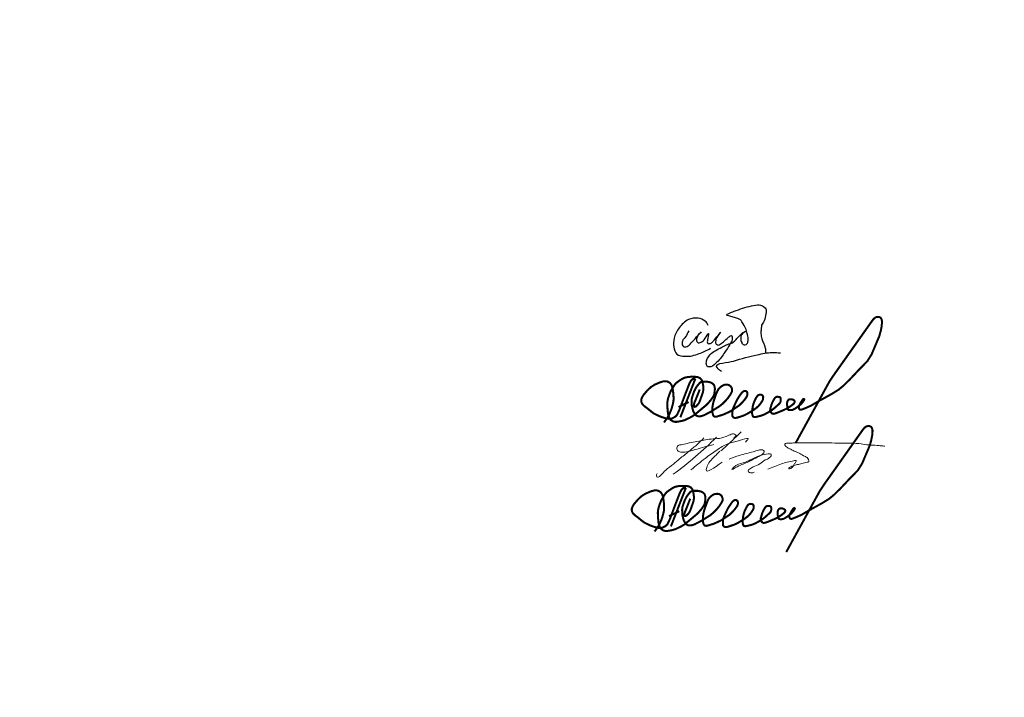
# Model space of a CAD drawing. Header units: millimetres. Extents: x 0 to 1260, y 0 to 297.
# Tile 48 of 104: x 215 to 302, y 0 to 60. Entities that reach past the tile are written whole.
import ezdxf

# ---------------------------------------------------------------- set-up
doc = ezdxf.new("R2010")
doc.units = ezdxf.units.MM
doc.linetypes.add('K5LT32770', pattern=[0])
doc.linetypes.add('K5LT_THIN', pattern=[0])
doc.layers.add('Системный слой', color=7, linetype='Continuous')

# ---------------------------------------------------------------- blocks, each defined once
blk = doc.blocks.new('U68')
at = {"layer": 'Системный слой', "color": 7, "linetype": 'K5LT32770', "lineweight": 30}
for points, knots in [([(273.908, 32.44), (273.827, 32.259), (273.734, 32.086), (273.629, 31.921), (273.544, 31.787), (273.391, 31.682), (273.35, 31.536), (273.322, 31.435), (273.297, 31.3), (273.34, 31.209), (273.37, 31.146), (273.434, 31.074), (273.494, 31.046), (273.591, 31), (273.745, 31.065), (273.85, 31.113), (274.002, 31.182), (274.103, 31.354), (274.225, 31.478), (274.498, 31.757), (275.088, 32.478), (275.004, 32.353), (274.966, 32.298), (274.754, 32.096), (274.686, 31.94), (274.637, 31.825), (274.557, 31.67), (274.6, 31.565), (274.627, 31.5), (274.7, 31.416), (274.763, 31.392), (274.851, 31.358), (274.985, 31.435), (275.081, 31.478), (275.357, 31.603), (275.626, 32.318), (275.667, 32.219), (275.692, 32.158), (275.576, 31.842), (275.571, 31.651), (275.569, 31.543), (275.533, 31.37), (275.59, 31.324), (275.647, 31.28), (275.818, 31.324), (275.908, 31.372), (275.978, 31.41), (276.031, 31.486), (276.09, 31.546), (276.33, 31.785), (276.743, 32.383), (276.735, 32.334), (276.728, 32.297), (276.373, 31.919), (276.321, 31.671), (276.298, 31.561), (276.248, 31.41), (276.302, 31.324), (276.34, 31.265), (276.435, 31.205), (276.504, 31.19), (276.628, 31.163), (276.768, 31.319), (276.888, 31.401), (277.043, 31.507), (277.166, 31.656), (277.311, 31.776), (277.39, 31.842), (277.462, 31.921), (277.552, 31.969), (277.595, 31.992), (277.652, 32.03), (277.686, 32.026), (277.753, 32.02), (277.766, 31.846), (277.773, 31.757), (277.786, 31.579), (277.63, 31.405), (277.542, 31.238), (277.419, 31.002), (277.262, 30.783), (277.11, 30.565), (276.893, 30.255), (276.685, 29.924), (276.408, 29.671), (276.243, 29.52), (276.08, 29.302), (275.869, 29.267), (275.779, 29.252), (275.647, 29.228), (275.581, 29.276), (275.524, 29.317), (275.493, 29.421), (275.475, 29.498), (275.446, 29.622), (275.484, 29.769), (275.523, 29.892), (275.588, 30.096), (275.751, 30.28), (275.908, 30.43), (276.046, 30.562), (276.223, 30.657), (276.388, 30.757), (276.589, 30.879), (276.804, 30.978), (277.013, 31.084), (277.122, 31.139), (277.228, 31.2), (277.34, 31.247), (277.492, 31.312), (277.676, 31.315), (277.811, 31.401), (277.921, 31.471), (278.003, 31.588), (278.1, 31.68), (278.332, 31.903), (278.509, 32.215), (278.802, 32.344), (278.842, 32.361), (278.917, 32.393), (278.927, 32.392), (278.941, 32.39), (278.823, 32.317), (278.773, 32.276), (278.717, 32.231), (278.651, 32.188), (278.61, 32.132), (278.542, 32.039), (278.516, 31.902), (278.513, 31.786), (278.51, 31.665), (278.543, 31.529), (278.6, 31.421), (278.636, 31.351), (278.683, 31.258), (278.744, 31.228), (278.824, 31.189), (278.98, 31.229), (279.052, 31.286), (279.13, 31.348), (279.158, 31.495), (279.177, 31.603), (279.206, 31.767), (279.143, 31.945), (279.11, 32.113), (279.08, 32.262), (279.047, 32.413), (278.994, 32.555), (278.929, 32.73), (278.831, 32.894), (278.735, 33.055), (278.657, 33.184), (278.602, 33.345), (278.485, 33.43), (278.418, 33.478), (278.332, 33.504), (278.254, 33.536), (278.123, 33.59), (277.985, 33.629), (277.85, 33.671), (277.716, 33.712), (277.578, 33.738), (277.446, 33.786), (277.381, 33.809), (277.261, 33.833), (277.254, 33.863), (277.245, 33.898), (277.393, 33.95), (277.465, 33.988), (277.615, 34.067), (277.778, 34.119), (277.936, 34.18), (278.434, 34.371), (278.943, 34.553), (279.465, 34.651), (279.694, 34.695), (279.936, 34.791), (280.158, 34.747), (280.282, 34.723), (280.421, 34.678), (280.523, 34.603), (280.621, 34.532), (280.729, 34.426), (280.763, 34.315), (280.796, 34.212), (280.758, 34.083), (280.744, 33.969), (280.719, 33.75), (280.677, 33.525), (280.59, 33.324), (280.532, 33.19), (280.41, 33.079), (280.369, 32.94), (280.339, 32.84), (280.341, 32.728), (280.331, 32.622), (280.317, 32.488), (280.296, 32.352), (280.302, 32.219), (280.309, 32.06), (280.345, 31.901), (280.388, 31.747), (280.424, 31.623), (280.478, 31.504), (280.523, 31.382), (280.561, 31.279), (280.605, 31.179), (280.638, 31.074), (280.668, 30.983), (280.703, 30.89), (280.715, 30.796), (280.727, 30.704), (280.727, 30.611), (280.715, 30.517)], [0, 0, 0, 0, 1, 1, 1, 2, 2, 2, 3, 3, 3, 4, 4, 4, 5, 5, 5, 6, 6, 6, 7, 7, 7, 8, 8, 8, 9, 9, 9, 10, 10, 10, 11, 11, 11, 12, 12, 12, 13, 13, 13, 14, 14, 14, 15, 15, 15, 16, 16, 16, 17, 17, 17, 18, 18, 18, 19, 19, 19, 20, 20, 20, 21, 21, 21, 22, 22, 22, 23, 23, 23, 24, 24, 24, 25, 25, 25, 26, 26, 26, 27, 27, 27, 28, 28, 28, 29, 29, 29, 30, 30, 30, 31, 31, 31, 32, 32, 32, 33, 33, 33, 34, 34, 34, 35, 35, 35, 36, 36, 36, 37, 37, 37, 38, 38, 38, 39, 39, 39, 40, 40, 40, 41, 41, 41, 42, 42, 42, 43, 43, 43, 44, 44, 44, 45, 45, 45, 46, 46, 46, 47, 47, 47, 48, 48, 48, 49, 49, 49, 50, 50, 50, 51, 51, 51, 52, 52, 52, 53, 53, 53, 54, 54, 54, 55, 55, 55, 56, 56, 56, 57, 57, 57, 58, 58, 58, 59, 59, 59, 60, 60, 60, 61, 61, 61, 62, 62, 62, 63, 63, 63, 64, 64, 64, 65, 65, 65, 66, 66, 66, 67, 67, 67, 68, 68, 68, 69, 69, 69, 70, 70, 70, 71, 71, 71, 71]), ([(275.648, 32.93), (275.574, 33.087), (275.478, 33.215), (275.36, 33.315), (275.201, 33.449), (274.968, 33.53), (274.763, 33.565), (274.483, 33.613), (274.148, 33.55), (273.888, 33.44), (273.568, 33.304), (273.285, 33.003), (273.071, 32.719), (272.868, 32.448), (272.693, 32.116), (272.619, 31.786), (272.564, 31.54), (272.53, 31.261), (272.581, 31.017), (272.626, 30.799), (272.713, 30.528), (272.869, 30.392), (273.039, 30.243), (273.348, 30.223), (273.59, 30.199), (273.999, 30.16), (274.435, 30.298), (274.831, 30.43), (275.181, 30.547), (275.518, 30.707), (275.84, 30.911)], [0, 0, 0, 0, 1, 1, 1, 2, 2, 2, 3, 3, 3, 4, 4, 4, 5, 5, 5, 6, 6, 6, 7, 7, 7, 8, 8, 8, 9, 9, 9, 10, 10, 10, 10]), ([(276.811, 28.853), (276.572, 29.025), (276.427, 29.172), (276.379, 29.296), (276.255, 29.612), (277.382, 29.626), (277.888, 29.776), (278.581, 29.982), (279.276, 30.195), (279.985, 30.334), (280.42, 30.419), (280.86, 30.53), (281.302, 30.536), (281.548, 30.539), (281.795, 30.523), (282.042, 30.488)], [0, 0, 0, 0, 1, 1, 1, 2, 2, 2, 3, 3, 3, 4, 4, 4, 5, 5, 5, 5])]:
    blk.add_open_spline(points, degree=3, knots=knots, dxfattribs=at)
blk = doc.blocks.new('U69')
at = {"layer": 'Системный слой', "color": 7, "linetype": 'K5LT_THIN', "const_width": 0.18}
for points in [[(274.05, 17.593), (273.669, 16.63), (273.59, 16.447), (273.53, 16.243), (273.527, 16.164), (273.533, 16.095), (273.584, 16.057), (273.694, 16.073), (273.798, 16.177), (273.949, 16.347), (274.025, 16.485), (274.069, 16.595), (274.338, 17.367), (274.377, 17.638), (274.36, 17.914), (274.29, 18.283), (274.215, 18.447), (274.085, 18.592), (273.906, 18.682), (273.606, 18.721), (273.322, 18.721), (273.002, 18.702), (272.698, 18.632), (272.513, 18.547), (272.244, 18.372), (271.949, 18.158), (271.805, 17.978), (271.615, 17.679), (271.464, 17.41), (271.318, 17.022), (271.217, 16.687), (271.176, 16.35), (271.199, 15.841), (271.247, 15.402), (271.364, 15.034), (271.482, 14.892), (271.67, 14.775), (271.85, 14.728), (272.007, 14.728), (272.258, 14.767), (272.541, 14.83), (272.768, 14.9), (272.949, 14.994), (273.207, 15.112), (273.532, 15.304), (273.638, 15.386), (273.745, 15.481), (273.948, 15.648), (274.582, 16.176), (274.816, 16.409), (275.053, 16.683), (275.255, 16.974), (275.33, 17.162), (275.373, 17.414), (275.394, 17.661), (275.367, 17.822), (275.324, 17.983), (275.19, 18.117), (275.045, 18.208), (274.841, 18.256), (274.702, 18.283), (274.434, 18.283), (274.305, 18.283), (274.263, 18.279), (274.207, 18.27), (274.165, 18.253), (274.117, 18.23), (274.086, 18.201), (274.002, 18.12), (273.929, 18.033), (273.816, 17.894), (273.709, 17.734), (273.619, 17.562), (273.541, 17.389), (273.431, 17.076), (273.356, 16.842), (273.329, 16.595), (273.348, 16.147), (273.402, 15.929), (273.476, 15.666), (273.554, 15.518), (273.625, 15.419), (273.689, 15.332), (273.744, 15.289), (273.817, 15.251), (273.859, 15.238), (273.938, 15.221), (274.011, 15.22), (274.122, 15.22), (274.232, 15.251), (274.409, 15.304), (274.986, 15.601), (275.808, 16.114), (276.098, 16.353), (276.3, 16.552), (276.543, 16.829), (276.764, 17.145), (276.88, 17.362), (276.903, 17.412), (276.917, 17.482), (276.914, 17.56), (276.904, 17.632), (276.877, 17.72), (276.834, 17.814), (276.787, 17.87), (276.695, 17.947), (276.635, 17.983), (276.552, 18.012), (276.477, 18.018), (276.388, 18.016), (276.269, 18.01), (276.18, 17.983), (276.097, 17.947), (276.026, 17.91), (275.891, 17.807), (275.764, 17.69), (275.684, 17.583), (275.626, 17.477), (275.513, 17.226), (275.432, 16.982), (275.285, 16.569), (275.221, 16.298), (275.178, 16.034), (275.168, 15.698), (275.177, 15.545), (275.203, 15.42), (275.233, 15.329), (275.256, 15.282), (275.303, 15.229), (275.34, 15.201), (275.396, 15.186), (275.477, 15.183), (275.57, 15.198), (276.123, 15.366), (276.727, 15.637), (277.514, 16.158), (277.752, 16.385), (277.975, 16.627), (278.194, 16.919), (278.263, 17.103), (278.263, 17.231), (278.262, 17.29), (278.252, 17.335), (278.24, 17.362), (278.218, 17.39), (278.182, 17.424), (278.14, 17.449), (278.105, 17.465), (278.069, 17.467), (277.999, 17.462), (277.929, 17.434), (277.862, 17.395), (277.8, 17.336), (277.732, 17.25), (277.623, 17.097), (277.499, 16.914), (277.38, 16.727), (277.266, 16.499), (277.142, 16.224), (277.027, 15.977), (276.975, 15.81), (276.935, 15.575), (276.935, 15.385), (276.952, 15.212), (276.984, 15.179), (277.037, 15.123), (277.077, 15.101), (277.143, 15.081), (277.22, 15.078), (277.332, 15.089), (277.441, 15.123), (277.931, 15.283), (278.264, 15.443), (278.757, 15.742), (279.086, 15.977), (279.259, 16.135), (279.418, 16.328), (279.566, 16.547), (279.643, 16.688), (279.662, 16.817), (279.668, 16.908), (279.665, 16.964), (279.641, 17.02), (279.597, 17.073), (279.525, 17.117), (279.479, 17.126), (279.388, 17.131), (279.335, 17.129), (279.26, 17.104), (279.206, 17.072), (279.165, 17.04), (279.114, 16.967), (279.049, 16.869), (278.978, 16.732), (278.868, 16.497), (278.808, 16.333), (278.743, 16.093), (278.71, 15.831), (278.683, 15.596), (278.687, 15.463), (278.701, 15.39), (278.717, 15.326), (278.736, 15.277), (278.754, 15.226), (278.798, 15.178), (278.916, 15.148), (279.094, 15.175), (279.515, 15.284), (279.817, 15.406), (280.357, 15.71), (280.665, 15.944), (280.912, 16.166), (281.136, 16.375), (281.207, 16.515), (281.225, 16.722), (281.211, 16.821), (281.187, 16.872), (281.132, 16.92), (281.024, 16.941), (280.933, 16.946), (280.855, 16.944), (280.791, 16.916), (280.742, 16.886), (280.681, 16.812), (280.604, 16.687), (280.493, 16.478), (280.4, 16.248), (280.354, 16.079), (280.303, 15.916), (280.281, 15.777), (280.28, 15.718), (280.293, 15.65), (280.322, 15.606), (280.399, 15.519), (280.479, 15.455), (280.561, 15.437), (280.732, 15.469), (280.992, 15.567), (281.432, 15.752), (281.768, 15.907), (282.036, 16.077), (282.251, 16.234), (282.411, 16.38), (282.456, 16.473), (282.456, 16.539), (282.423, 16.605), (282.38, 16.651), (282.309, 16.686), (282.223, 16.717), (282.111, 16.73), (282.038, 16.722), (281.979, 16.717), (281.906, 16.679), (281.827, 16.57), (281.799, 16.491), (281.779, 16.374), (281.779, 16.273), (281.799, 16.126), (281.814, 15.994), (281.837, 15.905), (281.857, 15.844), (281.888, 15.806), (281.923, 15.781), (281.987, 15.771), (282.131, 15.768), (282.281, 15.791), (282.441, 15.872), (282.583, 15.961), (282.762, 16.084), (282.922, 16.223), (283.069, 16.363), (283.263, 16.603), (283.294, 16.662), (283.307, 16.728), (283.285, 16.755), (283.228, 16.753), (283.179, 16.719), (283.113, 16.623), (282.998, 16.451), (282.885, 16.243), (282.836, 16.147), (282.818, 16), (282.833, 15.929), (282.86, 15.877), (282.883, 15.841), (282.921, 15.814), (282.958, 15.801), (283.027, 15.799), (283.096, 15.821), (283.382, 15.931), (283.901, 16.161), (284.551, 16.543), (285.724, 17.193), (286.341, 17.574), (286.75, 17.908), (287.346, 18.491), (288.045, 19.236), (288.894, 20.109), (289.268, 20.708), (289.743, 21.831), (289.949, 22.316), (290.079, 22.799), (290.156, 23.196), (290.183, 23.51), (290.183, 23.651), (290.145, 23.821), (290.06, 23.952), (289.928, 24.012), (289.787, 24.016), (289.694, 24.003), (289.6, 23.965), (289.481, 23.872), (289.396, 23.782), (289.234, 23.561), (286.508, 19.706), (285.995, 18.984), (285.538, 18.308), (282.546, 12.863)], [(273.664, 18.555), (273.483, 18.538), (273.409, 18.504), (273.273, 18.379), (273.137, 18.125), (272.74, 17.105), (272.244, 15.782), (272.042, 15.35), (271.909, 15.195), (271.601, 15.031), (271.459, 14.999), (271.249, 14.996), (270.989, 15.055), (270.737, 15.133), (270.446, 15.243), (270.215, 15.358), (269.99, 15.465), (269.79, 15.613), (269.586, 15.782), (269.371, 15.955), (269.14, 16.124), (268.99, 16.278), (268.916, 16.395), (268.872, 16.547), (268.877, 16.708), (268.942, 16.895), (269.064, 17.1), (269.405, 17.504), (269.724, 17.804), (270.078, 18.027), (270.516, 18.219), (270.802, 18.304), (270.98, 18.327), (271.073, 18.323), (271.17, 18.305), (271.308, 18.241), (271.416, 18.167), (271.526, 18.035), (271.632, 17.801), (271.688, 17.423), (271.722, 17.132), (271.735, 16.745), (271.722, 16.535), (271.662, 16.271), (271.575, 15.946), (271.492, 15.72), (271.341, 15.359), (271.209, 15.126), (270.888, 14.68)], [(273.661, 18.55), (272.336, 15.133)], [(272.166, 16.041), (273.075, 16.479)]]:
    blk.add_lwpolyline(points, dxfattribs=at)
blk = doc.blocks.new('U70')
at = {"layer": 'Системный слой', "color": 7, "linetype": 'K5LT_THIN', "lineweight": 18}
blk.add_arc((253.276, 46.087), 32.633, 306.17976, 315.02799, dxfattribs=at)
for points, knots in [([(271.119, 19.816), (271.104, 19.782), (271.07, 19.707), (271.018, 19.572), (271.195, 19.431), (271.534, 19.738), (271.876, 20.178), (272.534, 20.609), (273.19, 21.192), (273.92, 21.757), (274.652, 22.372), (275.071, 22.793), (275.265, 22.989)], [0, 0, 0, 0, 0.113653, 0.254015, 0.376707, 0.660679, 1.362779, 2.210229, 2.931504, 4.015017, 4.972839, 5.797245, 5.797245, 5.797245, 5.797245]), ([(276.121, 22.385), (275.591, 22.242), (274.69, 21.999), (273.692, 21.691), (273.037, 21.694), (272.807, 22.002), (272.95, 22.335), (273.351, 22.367), (273.831, 22.514), (274.664, 22.633), (275.822, 22.948), (276.939, 22.83), (277.882, 23.465), (278.151, 23.115), (278.012, 23.059), (277.905, 23.017)], [0, 0, 0, 0, 1.640413, 2.788647, 3.181003, 3.475016, 3.785471, 4.050237, 4.604416, 5.320544, 6.566646, 8.105837, 8.942503, 9.016001, 9.262776, 9.262776, 9.262776, 9.262776]), ([(274.114, 20.14), (274.525, 20.481), (275.265, 21.096), (276.346, 21.869), (277.308, 22.492), (278.259, 22.676), (278.819, 22.88), (279.108, 22.929), (279.159, 22.902), (279.171, 22.822), (279.063, 22.751), (278.994, 22.666), (278.941, 22.607), (278.929, 22.594)], [0, 0, 0, 0, 1.600081, 2.884789, 3.999168, 4.989608, 5.748814, 5.808954, 5.844678, 5.9081, 6.008557, 6.193433, 6.246811, 6.246811, 6.246811, 6.246811]), ([(278.551, 23.498), (278.259, 23.212), (277.673, 22.639), (277.06, 22.095), (276.752, 21.822)], [0, 0, 0, 0, 1.224779, 2.458686, 2.458686, 2.458686, 2.458686]), ([(277.481, 21.094), (277.792, 21.204), (278.302, 21.385), (279.015, 21.593), (279.578, 21.726), (280.041, 21.882), (280.382, 21.963), (280.669, 21.806), (280.457, 21.478), (279.927, 21.239), (279.019, 20.723), (278.44, 20.571), (277.628, 20.065), (278.101, 20.645), (278.769, 20.685), (279.823, 21.267), (280.496, 21.519), (281.323, 21.593), (281.059, 21.114), (280.621, 21.057), (280.231, 20.592), (279.683, 20.456), (279.362, 20.255), (279.125, 20.059), (279.346, 19.797), (279.559, 19.872), (279.71, 19.926)], [0, 0, 0, 0, 0.990963, 1.623035, 2.227872, 2.723593, 3.088374, 3.278162, 3.505494, 3.99811, 5.147713, 6.302849, 6.633495, 6.869523, 7.817376, 8.903985, 10.181806, 10.436559, 10.772489, 11.221547, 11.804027, 12.456012, 12.832551, 13.028922, 13.203282, 13.634223, 13.634223, 13.634223, 13.634223]), ([(280.93, 20.202), (281.127, 20.287), (281.524, 20.458), (282.081, 20.655), (282.687, 20.847), (283.04, 20.901), (283.42, 20.995), (283.441, 20.822), (283.239, 20.712), (283.171, 20.431), (283.02, 20.282), (282.714, 20.175), (282.864, 20.401), (283.066, 20.453), (283.359, 20.588), (283.74, 20.617), (284.088, 20.749), (284.346, 20.815), (284.588, 20.832), (284.536, 21.083), (284.368, 21.265), (284.021, 21.41), (283.664, 21.641), (283.263, 21.786), (282.951, 21.964), (282.673, 22.081), (282.505, 22.214), (282.376, 22.34), (282.474, 22.533), (282.796, 22.488), (283.25, 22.543), (284.472, 22.5), (285.87, 22.568), (287.349, 22.48), (288.306, 22.544), (289.117, 22.444), (289.865, 22.331), (290.462, 22.333), (290.937, 22.265), (291.167, 22.249), (291.277, 22.241)], [0, 0, 0, 0, 0.64163, 1.29356, 1.794076, 2.471833, 2.611863, 2.671968, 2.913963, 3.1978, 3.472127, 3.65366, 3.783753, 4.022062, 4.337011, 4.71493, 5.169515, 5.417604, 5.569151, 5.768386, 5.982635, 6.339042, 6.859114, 7.263983, 7.608077, 7.940186, 8.151131, 8.270542, 8.429415, 8.641048, 9.147181, 9.852258, 12.263923, 13.365611, 14.28805, 15.131885, 15.811435, 16.555968, 16.916296, 17.247859, 17.247859, 17.247859, 17.247859]), ([(276.664, 21.789), (276.439, 21.563), (276.058, 21.182), (275.616, 20.704), (275.248, 19.648), (276.166, 20.309), (276.874, 20.819)], [0, 0, 0, 0, 0.943722, 1.596659, 2.060412, 3.620108, 3.620108, 3.620108, 3.620108])]:
    blk.add_open_spline(points, degree=3, knots=knots, dxfattribs=at)
blk = doc.blocks.new('U71')
at = {"layer": 'Системный слой', "color": 7, "linetype": 'K5LT_THIN', "const_width": 0.18}
for points in [[(274.887, 27.256), (274.507, 26.292), (274.427, 26.11), (274.368, 25.906), (274.364, 25.827), (274.371, 25.758), (274.421, 25.72), (274.531, 25.736), (274.635, 25.84), (274.786, 26.009), (274.862, 26.148), (274.906, 26.258), (275.175, 27.03), (275.215, 27.3), (275.198, 27.577), (275.127, 27.945), (275.052, 28.11), (274.923, 28.255), (274.743, 28.344), (274.444, 28.384), (274.159, 28.384), (273.84, 28.364), (273.535, 28.294), (273.351, 28.21), (273.081, 28.035), (272.787, 27.821), (272.642, 27.641), (272.452, 27.342), (272.301, 27.073), (272.155, 26.685), (272.054, 26.35), (272.013, 26.013), (272.037, 25.504), (272.084, 25.065), (272.202, 24.696), (272.319, 24.555), (272.507, 24.438), (272.688, 24.391), (272.845, 24.391), (273.096, 24.43), (273.378, 24.493), (273.605, 24.563), (273.786, 24.657), (274.045, 24.775), (274.369, 24.967), (274.475, 25.049), (274.582, 25.144), (274.786, 25.311), (275.419, 25.839), (275.653, 26.072), (275.89, 26.346), (276.092, 26.637), (276.167, 26.825), (276.21, 27.077), (276.232, 27.324), (276.205, 27.485), (276.162, 27.646), (276.028, 27.78), (275.883, 27.871), (275.679, 27.919), (275.539, 27.946), (275.271, 27.946), (275.142, 27.946), (275.1, 27.942), (275.044, 27.933), (275.002, 27.916), (274.954, 27.892), (274.923, 27.864), (274.84, 27.783), (274.767, 27.696), (274.653, 27.557), (274.546, 27.397), (274.457, 27.224), (274.378, 27.051), (274.269, 26.739), (274.193, 26.505), (274.166, 26.257), (274.185, 25.81), (274.239, 25.592), (274.313, 25.329), (274.392, 25.181), (274.463, 25.082), (274.526, 24.995), (274.581, 24.952), (274.654, 24.914), (274.696, 24.901), (274.776, 24.884), (274.849, 24.882), (274.96, 24.882), (275.069, 24.914), (275.247, 24.966), (275.824, 25.264), (276.645, 25.777), (276.935, 26.015), (277.137, 26.215), (277.381, 26.492), (277.601, 26.808), (277.717, 27.024), (277.74, 27.075), (277.754, 27.145), (277.751, 27.223), (277.741, 27.295), (277.715, 27.382), (277.671, 27.477), (277.625, 27.533), (277.532, 27.609), (277.473, 27.646), (277.39, 27.675), (277.314, 27.681), (277.226, 27.679), (277.106, 27.673), (277.017, 27.646), (276.934, 27.609), (276.863, 27.573), (276.728, 27.47), (276.601, 27.352), (276.521, 27.245), (276.463, 27.14), (276.351, 26.889), (276.269, 26.644), (276.122, 26.231), (276.059, 25.961), (276.015, 25.697), (276.006, 25.361), (276.015, 25.208), (276.041, 25.082), (276.07, 24.991), (276.094, 24.945), (276.141, 24.892), (276.178, 24.864), (276.233, 24.849), (276.314, 24.846), (276.407, 24.86), (276.961, 25.029), (277.564, 25.3), (278.351, 25.821), (278.589, 26.048), (278.813, 26.289), (279.031, 26.581), (279.1, 26.766), (279.1, 26.894), (279.1, 26.953), (279.089, 26.998), (279.077, 27.025), (279.055, 27.053), (279.02, 27.087), (278.978, 27.112), (278.942, 27.127), (278.906, 27.129), (278.836, 27.125), (278.766, 27.097), (278.7, 27.057), (278.637, 26.998), (278.569, 26.912), (278.46, 26.76), (278.337, 26.577), (278.218, 26.39), (278.104, 26.161), (277.979, 25.887), (277.864, 25.64), (277.812, 25.473), (277.772, 25.237), (277.772, 25.048), (277.789, 24.875), (277.821, 24.842), (277.875, 24.786), (277.914, 24.764), (277.98, 24.744), (278.058, 24.74), (278.169, 24.752), (278.278, 24.786), (278.769, 24.945), (279.101, 25.105), (279.594, 25.404), (279.923, 25.64), (280.096, 25.798), (280.255, 25.991), (280.404, 26.21), (280.481, 26.351), (280.499, 26.48), (280.505, 26.571), (280.502, 26.627), (280.478, 26.683), (280.434, 26.736), (280.363, 26.78), (280.316, 26.789), (280.225, 26.794), (280.172, 26.792), (280.098, 26.766), (280.043, 26.735), (280.002, 26.703), (279.952, 26.63), (279.886, 26.531), (279.815, 26.395), (279.706, 26.16), (279.646, 25.996), (279.58, 25.756), (279.547, 25.493), (279.52, 25.258), (279.524, 25.126), (279.538, 25.053), (279.554, 24.988), (279.573, 24.94), (279.592, 24.889), (279.635, 24.84), (279.753, 24.811), (279.931, 24.838), (280.352, 24.946), (280.654, 25.068), (281.194, 25.373), (281.502, 25.607), (281.749, 25.829), (281.973, 26.038), (282.044, 26.177), (282.062, 26.385), (282.048, 26.483), (282.025, 26.535), (281.969, 26.583), (281.861, 26.603), (281.77, 26.609), (281.693, 26.606), (281.628, 26.578), (281.58, 26.549), (281.518, 26.475), (281.441, 26.349), (281.33, 26.141), (281.238, 25.911), (281.191, 25.742), (281.141, 25.579), (281.119, 25.44), (281.117, 25.381), (281.13, 25.313), (281.159, 25.269), (281.236, 25.182), (281.316, 25.118), (281.398, 25.1), (281.569, 25.132), (281.83, 25.23), (282.27, 25.415), (282.606, 25.57), (282.873, 25.739), (283.088, 25.897), (283.248, 26.042), (283.294, 26.136), (283.294, 26.202), (283.261, 26.268), (283.218, 26.314), (283.147, 26.349), (283.06, 26.38), (282.949, 26.392), (282.875, 26.385), (282.817, 26.38), (282.743, 26.342), (282.664, 26.232), (282.636, 26.154), (282.616, 26.037), (282.616, 25.936), (282.636, 25.789), (282.652, 25.657), (282.674, 25.568), (282.695, 25.507), (282.725, 25.469), (282.761, 25.444), (282.824, 25.434), (282.969, 25.431), (283.119, 25.454), (283.278, 25.535), (283.421, 25.624), (283.599, 25.746), (283.759, 25.886), (283.906, 26.026), (284.1, 26.266), (284.132, 26.325), (284.144, 26.391), (284.122, 26.418), (284.066, 26.416), (284.017, 26.381), (283.95, 26.286), (283.835, 26.114), (283.722, 25.906), (283.673, 25.81), (283.656, 25.663), (283.671, 25.592), (283.697, 25.54), (283.721, 25.503), (283.758, 25.477), (283.796, 25.463), (283.864, 25.462), (283.933, 25.484), (284.22, 25.594), (284.739, 25.824), (285.388, 26.206), (286.561, 26.856), (287.178, 27.236), (287.587, 27.571), (288.183, 28.154), (288.882, 28.898), (289.731, 29.772), (290.106, 30.371), (290.58, 31.494), (290.786, 31.979), (290.916, 32.462), (290.994, 32.859), (291.02, 33.173), (291.02, 33.313), (290.982, 33.483), (290.897, 33.615), (290.765, 33.675), (290.625, 33.679), (290.531, 33.666), (290.437, 33.628), (290.318, 33.534), (290.233, 33.445), (290.072, 33.224), (287.345, 29.368), (286.833, 28.647), (286.375, 27.971), (283.383, 22.526)], [(274.501, 28.218), (274.32, 28.201), (274.246, 28.167), (274.11, 28.042), (273.974, 27.787), (273.578, 26.768), (273.081, 25.444), (272.879, 25.012), (272.746, 24.857), (272.439, 24.694), (272.296, 24.661), (272.086, 24.659), (271.827, 24.718), (271.575, 24.796), (271.284, 24.906), (271.052, 25.02), (270.827, 25.127), (270.627, 25.276), (270.423, 25.445), (270.209, 25.618), (269.977, 25.787), (269.827, 25.941), (269.753, 26.058), (269.71, 26.21), (269.714, 26.371), (269.779, 26.558), (269.901, 26.762), (270.242, 27.167), (270.561, 27.467), (270.915, 27.69), (271.353, 27.882), (271.639, 27.967), (271.817, 27.99), (271.91, 27.986), (272.007, 27.968), (272.146, 27.904), (272.253, 27.83), (272.363, 27.698), (272.469, 27.463), (272.526, 27.086), (272.56, 26.795), (272.572, 26.408), (272.559, 26.197), (272.499, 25.934), (272.412, 25.609), (272.329, 25.383), (272.178, 25.022), (272.047, 24.789), (271.725, 24.342)], [(274.498, 28.213), (273.173, 24.796)], [(273.004, 25.703), (273.912, 26.142)]]:
    blk.add_lwpolyline(points, dxfattribs=at)

msp = doc.modelspace()

# ---------------------------------------------------------------- block references
at = {"layer": 'Системный слой'}
for name in ['U68', 'U71', 'U69', 'U70']:
    msp.add_blockref(name, (0, 0), dxfattribs=at)

doc.saveas('drawing.dxf')
